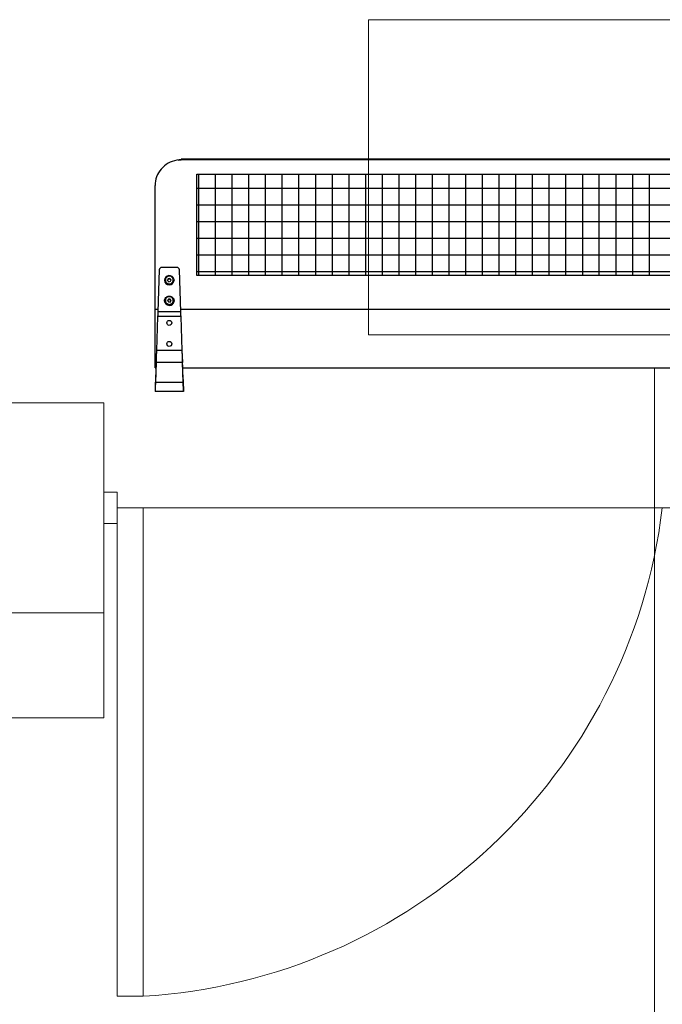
# Model space of a CAD drawing. Extents: x 280060 to 689961, y 120405 to 160329.
# Tile 14 of 85: x 658798 to 658920, y 149775 to 149963. Entities that reach past the tile are written whole.
import ezdxf

# ---------------------------------------------------------------- set-up
doc = ezdxf.new("R2010")
doc.units = 0
doc.header["$MEASUREMENT"] = 0
for name, color, linetype, lineweight in [('KAM-pro Kocioł C.O.', 7, 'CONTINUOUS', 18), ('KAM-pro Opis C.O.', 16, 'CONTINUOUS', 13), ('KAM-pro Podkład Sanitarny', 253, 'CONTINUOUS', 25)]:
    doc.layers.add(name, color=color, linetype=linetype, lineweight=lineweight)

msp = doc.modelspace()

# ---------------------------------------------------------------- linework, layer by layer
at = {"layer": 'KAM-pro Kocioł C.O.', "lineweight": 25}
for p, q in [((659018.48, 149936.42), (658828.48, 149936.42)), ((658828.48, 149936.26), (658828.48, 149936.42)), ((659018.48, 149936.26), (658828.48, 149936.26)), ((658831.76, 149933.53), (658831.76, 149914.24)), ((658834.94, 149933.53), (658834.94, 149914.24)), ((658838.11, 149933.53), (658838.11, 149914.24)), ((658841.29, 149933.53), (658841.29, 149914.24)), ((658844.46, 149933.53), (658844.46, 149914.24)), ((658847.64, 149933.53), (658847.64, 149914.24)), ((658850.81, 149933.53), (658850.81, 149914.24)), ((658853.99, 149933.53), (658853.99, 149914.24)), ((658857.16, 149933.53), (658857.16, 149914.24)), ((658860.34, 149933.53), (658860.34, 149914.24)), ((658863.51, 149933.53), (658863.51, 149914.24)), ((658866.69, 149933.53), (658866.69, 149914.24)), ((658869.86, 149933.53), (658869.86, 149914.24)), ((658873.04, 149933.53), (658873.04, 149914.24)), ((658876.21, 149933.53), (658876.21, 149914.24)), ((658879.39, 149933.53), (658879.39, 149914.24)), ((658882.56, 149933.53), (658882.56, 149914.24)), ((658885.74, 149933.53), (658885.74, 149914.24)), ((658888.91, 149933.53), (658888.91, 149914.24)), ((658892.09, 149933.53), (658892.09, 149914.24)), ((658895.26, 149933.53), (658895.26, 149914.24)), ((658898.44, 149933.53), (658898.44, 149914.24)), ((658901.61, 149933.53), (658901.61, 149914.24)), ((658904.79, 149933.53), (658904.79, 149914.24)), ((658907.96, 149933.53), (658907.96, 149914.24)), ((658911.14, 149933.53), (658911.14, 149914.24)), ((658914.31, 149933.53), (658914.31, 149914.24)), ((658917.49, 149933.53), (658917.49, 149914.24)), ((658823.48, 149907.78), (658823.48, 149931.39)), ((658831.43, 149930.89), (659011.94, 149930.89)), ((658831.43, 149927.71), (659011.94, 149927.71)), ((658831.43, 149924.54), (659011.94, 149924.54)), ((658831.43, 149921.36), (659011.94, 149921.36)), ((658831.43, 149918.19), (659011.94, 149918.19)), ((658824.29, 149915.3), (658824.01, 149907.33)), ((658827.62, 149915.77), (658824.79, 149915.77)), ((658828.4, 149907.33), (658828.12, 149915.3)), ((658825.3, 149913.35), (658825.3, 149913.33)), ((658825.97, 149913.62), (658825.87, 149913.31)), ((658825.87, 149913.31), (658826.1, 149913.06)), ((658825.89, 149913.29), (658825.97, 149913.54)), ((658826.3, 149913.7), (658825.97, 149913.62)), ((658825.97, 149913.54), (658825.97, 149913.62)), ((658825.97, 149913.54), (658826.3, 149913.62)), ((658826.53, 149913.45), (658826.3, 149913.7)), ((658826.3, 149913.62), (658826.3, 149913.7)), ((658826.3, 149913.62), (658826.52, 149913.39)), ((658826.43, 149913.14), (658826.53, 149913.45)), ((658827.1, 149913.33), (658827.1, 149913.35)), ((658831.43, 149915.01), (659011.94, 149915.01)), ((658826.1, 149913.06), (658826.43, 149913.14)), ((658826.04, 149909.77), (658825.86, 149909.49)), ((658825.86, 149909.49), (658826.03, 149909.2)), ((658825.89, 149909.45), (658826.04, 149909.69)), ((658826.38, 149909.77), (658826.04, 149909.77)), ((658826.04, 149909.69), (658826.04, 149909.77)), ((658826.04, 149909.69), (658826.38, 149909.69)), ((658826.37, 149909.19), (658826.54, 149909.47)), ((658826.54, 149909.47), (658826.38, 149909.77)), ((658826.38, 149909.69), (658826.38, 149909.77)), ((658826.38, 149909.69), (658826.52, 149909.44)), ((658823.48, 149896.66), (658823.48, 149907.78)), ((658824.02, 149907.78), (658823.48, 149907.78)), ((658825.3, 149909.45), (658825.3, 149909.44)), ((658826.03, 149909.2), (658826.37, 149909.19)), ((658827.1, 149909.44), (658827.1, 149909.45)), ((658827.1, 149909.42), (658827.1, 149909.44)), ((659018.58, 149907.78), (658828.38, 149907.78)), ((658823.98, 149906.43), (658823.75, 149899.96)), ((658828.43, 149906.43), (658823.98, 149906.43)), ((658828.4, 149907.33), (658824.01, 149907.33)), ((658828.65, 149899.96), (658828.43, 149906.43)), ((658823.69, 149898.24), (658823.56, 149894.42)), ((658823.69, 149898.24), (658823.69, 149897.67)), ((658828.65, 149899.96), (658823.75, 149899.96)), ((658828.71, 149898.24), (658828.71, 149897.67)), ((658828.85, 149894.42), (658828.71, 149898.24)), ((658823.48, 149896.66), (658823.64, 149896.66)), ((658823.69, 149897.67), (658823.56, 149893.85)), ((658828.71, 149897.67), (658823.69, 149897.67)), ((658828.85, 149893.85), (658828.71, 149897.67)), ((658828.77, 149896.66), (659018.2, 149896.66)), ((658823.51, 149893.14), (658823.51, 149892.14)), ((658823.56, 149894.42), (658823.56, 149893.85)), ((658828.85, 149893.85), (658823.56, 149893.85)), ((658828.85, 149894.42), (658828.85, 149893.85)), ((658828.89, 149893.14), (658828.89, 149892.14)), ((658828.89, 149892.14), (658823.51, 149892.14))]:
    msp.add_line(p, q, dxfattribs=at)
at = {"layer": 'KAM-pro Kocioł C.O.', "lineweight": 25, "flags": 128}
for points in [[(658828.48, 149936.26), (658828.05, 149936.24), (658827.61, 149936.18), (658827.19, 149936.09), (658826.77, 149935.96), (658826.37, 149935.8), (658825.98, 149935.61), (658825.61, 149935.38), (658825.27, 149935.12), (658824.95, 149934.83), (658824.65, 149934.52), (658824.39, 149934.18), (658824.15, 149933.82), (658823.95, 149933.45), (658823.78, 149933.05), (658823.65, 149932.65), (658823.56, 149932.23), (658823.5, 149931.81), (658823.48, 149931.39)], [(658827.9, 149936.23), (658828.05, 149936.24), (658828.48, 149936.26)], [(658826.93, 149913.54), (658826.88, 149913.69), (658826.8, 149913.83), (658826.68, 149913.94), (658826.55, 149914.03), (658826.4, 149914.09), (658826.24, 149914.11), (658826.08, 149914.1), (658825.92, 149914.06), (658825.78, 149913.98), (658825.65, 149913.88), (658825.56, 149913.75), (658825.49, 149913.61), (658825.46, 149913.45), (658825.46, 149913.3), (658825.49, 149913.14), (658825.56, 149913), (658825.66, 149912.87), (658825.79, 149912.77), (658825.93, 149912.7), (658826.09, 149912.66), (658826.25, 149912.65), (658826.41, 149912.68), (658826.56, 149912.74), (658826.69, 149912.83), (658826.8, 149912.94), (658826.89, 149913.08), (658826.94, 149913.23), (658826.95, 149913.39), (658826.93, 149913.54)], [(658827.08, 149913.54), (658827.1, 149913.37), (658827.1, 149913.35)], [(658827.1, 149909.43), (658827.08, 149909.25), (658827.02, 149909.08), (658826.93, 149908.93), (658826.81, 149908.8), (658826.66, 149908.69), (658826.5, 149908.62), (658826.32, 149908.58), (658826.14, 149908.57), (658825.96, 149908.6), (658825.79, 149908.67), (658825.64, 149908.77), (658825.51, 149908.89), (658825.41, 149909.04), (658825.34, 149909.2), (658825.31, 149909.38), (658825.31, 149909.56), (658825.35, 149909.73), (658825.43, 149909.89), (658825.53, 149910.03), (658825.67, 149910.15), (658825.82, 149910.24), (658826, 149910.3), (658826.18, 149910.33), (658826.36, 149910.31), (658826.53, 149910.26), (658826.7, 149910.18), (658826.84, 149910.07), (658826.95, 149909.93), (658827.04, 149909.78), (658827.09, 149909.61), (658827.1, 149909.43)], [(658826.95, 149909.47), (658826.94, 149909.62), (658826.89, 149909.77), (658826.81, 149909.91), (658826.7, 149910.03), (658826.57, 149910.12), (658826.42, 149910.18), (658826.26, 149910.21), (658826.1, 149910.21), (658825.94, 149910.17), (658825.8, 149910.1), (658825.67, 149910), (658825.57, 149909.87), (658825.5, 149909.73), (658825.46, 149909.58), (658825.46, 149909.42), (658825.49, 149909.26), (658825.55, 149909.12), (658825.65, 149908.99), (658825.77, 149908.89), (658825.91, 149908.81), (658826.07, 149908.76), (658826.23, 149908.75), (658826.39, 149908.77), (658826.54, 149908.83), (658826.68, 149908.91), (658826.79, 149909.03), (658826.88, 149909.16), (658826.93, 149909.31), (658826.95, 149909.47)], [(658824.01, 149907.33), (658824, 149907.04), (658823.99, 149906.74), (658823.98, 149906.43)], [(658828.43, 149906.43), (658828.42, 149906.74), (658828.41, 149907.04), (658828.4, 149907.33)], [(658823.75, 149899.96), (658823.74, 149899.56), (658823.73, 149899.15), (658823.72, 149898.76), (658823.71, 149898.38), (658823.7, 149898.01), (658823.69, 149897.67)], [(658823.75, 149899.96), (658823.74, 149899.6), (658823.73, 149899.24), (658823.71, 149898.89), (658823.7, 149898.56), (658823.69, 149898.24)], [(658828.71, 149897.67), (658828.71, 149898.01), (658828.7, 149898.38), (658828.69, 149898.76), (658828.68, 149899.15), (658828.67, 149899.56), (658828.65, 149899.96)], [(658828.71, 149898.24), (658828.7, 149898.56), (658828.69, 149898.89), (658828.68, 149899.24), (658828.67, 149899.6), (658828.65, 149899.96)], [(658823.56, 149894.42), (658823.55, 149894.14), (658823.54, 149893.89), (658823.53, 149893.67), (658823.52, 149893.48), (658823.52, 149893.34), (658823.52, 149893.23), (658823.51, 149893.17), (658823.51, 149893.14)], [(658823.56, 149893.85), (658823.55, 149893.55), (658823.54, 149893.27), (658823.54, 149893.01), (658823.53, 149892.79), (658823.52, 149892.6), (658823.52, 149892.44), (658823.52, 149892.31), (658823.51, 149892.22), (658823.51, 149892.16), (658823.51, 149892.14)], [(658828.89, 149893.14), (658828.89, 149893.17), (658828.89, 149893.23), (658828.89, 149893.34), (658828.88, 149893.48), (658828.87, 149893.67), (658828.87, 149893.89), (658828.86, 149894.14), (658828.85, 149894.42)], [(658828.89, 149892.14), (658828.89, 149892.16), (658828.89, 149892.22), (658828.89, 149892.31), (658828.89, 149892.44), (658828.88, 149892.6), (658828.88, 149892.79), (658828.87, 149893.01), (658828.86, 149893.27), (658828.86, 149893.55), (658828.85, 149893.85)]]:
    msp.add_lwpolyline(points, dxfattribs=at)
at = {"layer": 'KAM-pro Kocioł C.O.', "lineweight": 25}
msp.add_lwpolyline([(659011.94, 149914.24), (658831.43, 149914.24), (658831.43, 149933.53), (659011.94, 149933.53)], close=True, dxfattribs=at)
for centre in [(658826.2, 149905.22), (658826.2, 149901.22)]:
    msp.add_circle(centre, 0.475, dxfattribs=at)
for centre, radius, start, end in [((658824.78, 149915.28), 0.494, 89.2996, 177.2653), ((658827.63, 149915.28), 0.494, 2.7351, 90.7), ((658826.2, 149913.33), 0.902, 13.84, 178.685), ((658826.2, 149913.36), 0.9, 181.1786, 358.8214), ((658826.2, 149913.35), 0.9, 181.1786, 358.8214), ((658826.2, 149909.46), 0.9, 181.1914, 357.563)]:
    msp.add_arc(centre, radius, start, end, dxfattribs=at)
at = {"layer": 'KAM-pro Opis C.O.', "color": 3}
msp.add_line((658918.5, 149687.97), (658918.5, 149896.66), dxfattribs=at)
at = {"layer": 'KAM-pro Podkład Sanitarny', "lineweight": 20, "ltscale": 13}
for p, q in [((658864.1, 149962.96), (658984.1, 149962.96)), ((658864.1, 149902.96), (658864.1, 149962.96)), ((658984.1, 149902.96), (658864.1, 149902.96)), ((658813.75, 149890), (658788.75, 149890)), ((658813.75, 149890), (658813.75, 149830)), ((658816.25, 149873), (658813.75, 149873)), ((658816.25, 149870), (658816.25, 149873)), ((658816.25, 149870), (658816.25, 149867)), ((658816.25, 149870), (659021.15, 149870)), ((658821.25, 149777), (658821.25, 149870)), ((658816.25, 149867), (658813.75, 149867)), ((658816.25, 149867), (658816.25, 149777)), ((658813.75, 149850), (658693.75, 149850)), ((658813.75, 149830), (658693.75, 149830)), ((658816.25, 149777), (658821.25, 149777))]:
    msp.add_line(p, q, dxfattribs=at)
msp.add_arc((658814.89, 149882.68), 105.87, 273.4452, 353.1196, dxfattribs=at)

doc.saveas('drawing.dxf')
